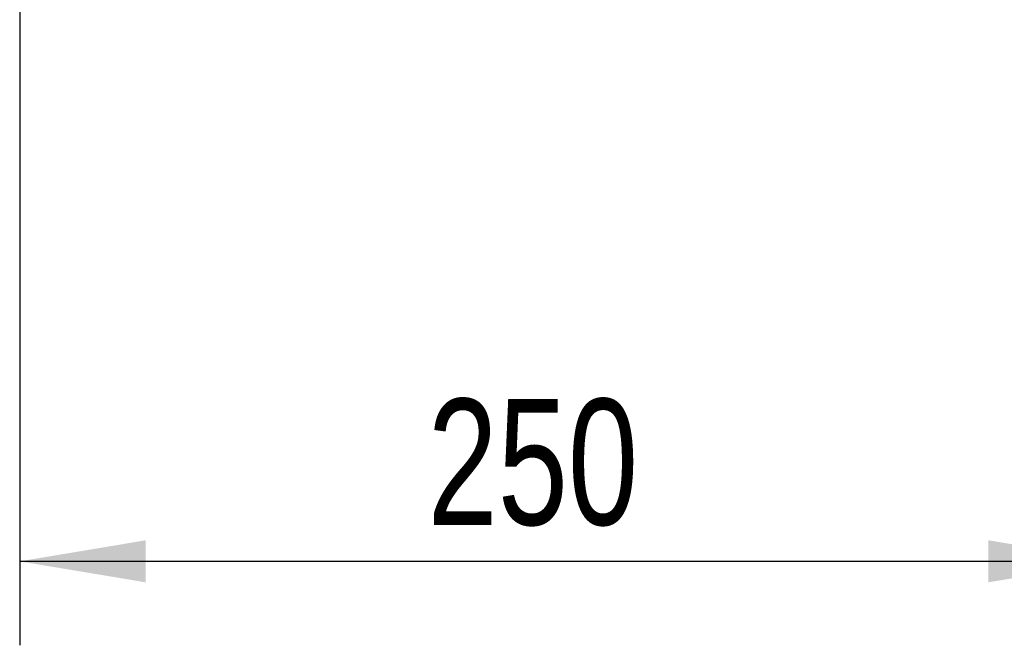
# Model space of a CAD drawing. Header units: millimetres. Extents: x 0 to 420, y 0 to 297.
# Tile 41 of 71: x 291 to 315, y 149 to 164. Entities that reach past the tile are written whole.
import ezdxf

# ---------------------------------------------------------------- set-up
doc = ezdxf.new("R2010")
doc.units = ezdxf.units.MM
doc.layers.add('QUOTE', color=174, linetype='Continuous')
doc.styles.add('SLDTEXTSTYLE3', font='TXT', dxfattribs={"width": 0.75})
doc.dimstyles.new('SLDDIMSTYLE1', dxfattribs={"dimtxt": 3, "dimasz": 3, "dimexe": 0, "dimexo": 0.0625, "dimgap": 0.75, "dimtad": 1, "dimdec": 0, "dimlfac": 9.583032, "dimrnd": 1e-09, "dimzin": 12, "dimdsep": 46, "dimtxsty": 'SLDTEXTSTYLE3', "dimsah": 1, "dimcen": 0.09, "dimadec": 0, "dimazin": 3, "dimtfac": 1, "dimtdec": 3, "dimtofl": 0, "dimtmove": 0, "dimatfit": 3, "dimfxl": 0, "dimfrac": 2, "dimtolj": 1, "dimtzin": 12, "dimarcsym": 0})

# ---------------------------------------------------------------- blocks, each defined once
blk = doc.blocks.new('_D_1')
at = {"layer": 'QUOTE'}
for p, q in [((291.064, 165.094), (291.064, 148.8)), ((317.152, 165.094), (317.152, 148.8)), ((291.064, 150.8), (317.152, 150.8))]:
    blk.add_line(p, q, dxfattribs=at)
for points in [[(291.064, 150.8), (294.064, 150.3), (294.064, 151.3)], [(317.152, 150.8), (314.152, 151.3), (314.152, 150.3)]]:
    blk.add_solid(points, dxfattribs=at)
at = {"layer": 'QUOTE', "insert": (300.783, 154.668), "char_height": 3, "attachment_point": 1, "style": 'SLDTEXTSTYLE3'}
blk.add_mtext('250', dxfattribs=at)

msp = doc.modelspace()

# ---------------------------------------------------------------- dimensions: what is measured, and where the dimension line sits
at = {"layer": 'QUOTE'}
dim = msp.add_linear_dim(base=(317.152, 150.8004), p1=(291.0642, 167.0944), p2=(317.152, 167.0944), dimstyle='SLDDIMSTYLE1', dxfattribs=at)
dim.commit()
dim.dimension.update_dxf_attribs({"geometry": '_D_1', "text_midpoint": (304.1081, 150.8004), "dimtype": 160})

doc.saveas('drawing.dxf')
